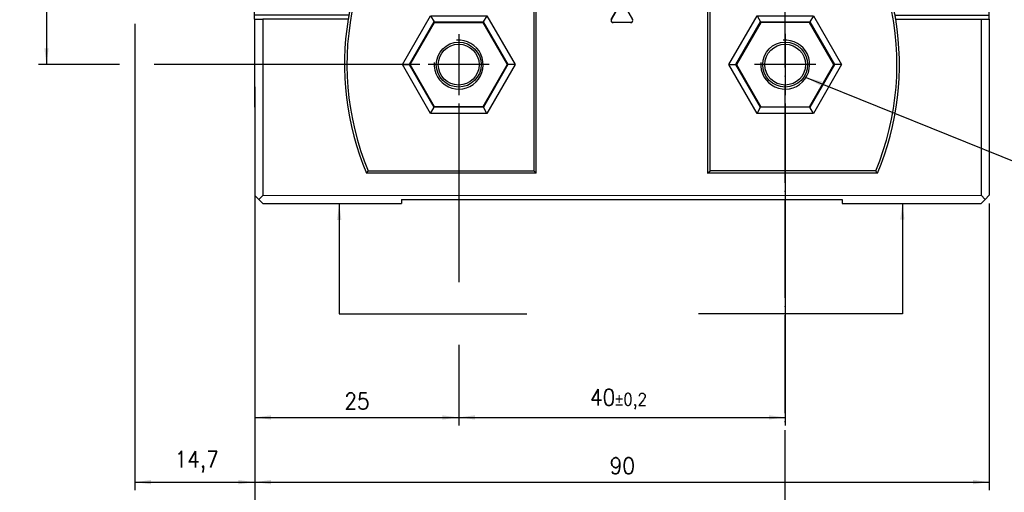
# Model space of a CAD drawing. Header units: millimetres. Extents: x -285 to 970, y -217 to 203.
# Tile 3 of 24: x -173 to -53, y -77 to -19. Entities that reach past the tile are written whole.
import ezdxf

# ---------------------------------------------------------------- set-up
doc = ezdxf.new("R2010")
doc.units = ezdxf.units.MM
doc.linetypes.add('DOT_CENTER', pattern=[14, 12, -1, 0, -1])
doc.layers.add('1', color=7, linetype='Continuous')
doc.styles.add('CONVERTER_11', font='txt.shx', dxfattribs={"width": 0.9})
doc.styles.add('CONVERTER_14', font='txt.shx', dxfattribs={"width": 0.9, "oblique": 15})
doc.dimstyles.new('ME10_DIM_42', dxfattribs={"dimtxt": 2, "dimasz": 2, "dimexe": 1, "dimexo": 1, "dimgap": 1, "dimtad": 1, "dimdsep": 46, "dimtxsty": 'CONVERTER_11', "dimsah": 1, "dimcen": 0.09, "dimclrd": 2, "dimclre": 2, "dimclrt": 2, "dimadec": 0, "dimazin": 0, "dimtol": 1, "dimtp": 0.8, "dimtm": 0.8, "dimtfac": 0.75, "dimtdec": 0, "dimtix": 1, "dimtmove": 0, "dimatfit": 3, "dimfxl": 1, "dimtolj": 1, "dimtzin": 0, "dimarcsym": 0})
doc.dimstyles.new('ME10_DIM_43', dxfattribs={"dimtxt": 2, "dimasz": 2, "dimexe": 1, "dimexo": 1, "dimgap": 1, "dimtad": 1, "dimdsep": 46, "dimtxsty": 'CONVERTER_11', "dimsah": 1, "dimcen": 0.09, "dimclrd": 2, "dimclre": 2, "dimclrt": 2, "dimadec": 0, "dimazin": 0, "dimtfac": 1, "dimtdec": 4, "dimtix": 1, "dimtmove": 0, "dimatfit": 3, "dimfxl": 1, "dimtolj": 1, "dimtzin": 0, "dimarcsym": 0})
doc.dimstyles.new('ME10_DIM_44', dxfattribs={"dimtxt": 2, "dimasz": 2, "dimexe": 1, "dimexo": 1, "dimgap": 1, "dimtad": 1, "dimdsep": 46, "dimtxsty": 'CONVERTER_11', "dimsah": 1, "dimcen": 0.09, "dimclrd": 2, "dimclre": 2, "dimclrt": 2, "dimadec": 0, "dimazin": 0, "dimtfac": 1, "dimtdec": 4, "dimtix": 1, "dimtmove": 0, "dimatfit": 3, "dimfxl": 1, "dimtolj": 1, "dimtzin": 0, "dimarcsym": 0})
doc.dimstyles.new('ME10_DIM_45', dxfattribs={"dimtxt": 2, "dimasz": 2, "dimexe": 1, "dimexo": 1, "dimgap": 1, "dimtad": 1, "dimdsep": 46, "dimtxsty": 'CONVERTER_11', "dimsah": 1, "dimcen": 0.09, "dimclrd": 2, "dimclre": 2, "dimclrt": 2, "dimadec": 0, "dimazin": 0, "dimtfac": 1, "dimtdec": 4, "dimtix": 1, "dimtmove": 0, "dimatfit": 3, "dimfxl": 1, "dimtolj": 1, "dimtzin": 0, "dimarcsym": 0})
doc.dimstyles.new('ME10_DIM_46', dxfattribs={"dimtxt": 2, "dimasz": 2, "dimexe": 1, "dimexo": 1, "dimgap": 1, "dimtad": 1, "dimdsep": 46, "dimtxsty": 'CONVERTER_11', "dimsah": 1, "dimcen": 0.09, "dimclrd": 2, "dimclre": 2, "dimclrt": 2, "dimadec": 0, "dimazin": 0, "dimtol": 1, "dimtp": 0.2, "dimtm": 0.2, "dimtfac": 0.75, "dimtdec": 0, "dimtix": 1, "dimtmove": 0, "dimatfit": 3, "dimfxl": 1, "dimtolj": 1, "dimtzin": 0, "dimarcsym": 0})
doc.dimstyles.get("Standard").update_dxf_attribs({"dimtxt": 0.18, "dimasz": 0.18, "dimexe": 0.18, "dimexo": 0.0625, "dimgap": 0.09, "dimtad": 0, "dimtih": 1, "dimtoh": 1, "dimdec": 4, "dimzin": 0, "dimdsep": 46, "dimtxsty": 'Standard', "dimcen": 0.09, "dimadec": 0, "dimazin": 0, "dimtfac": 1, "dimtdec": 4, "dimtofl": 0, "dimtmove": 0, "dimatfit": 3, "dimfxl": 1, "dimtolj": 1, "dimtzin": 0, "dimarcsym": 0})

# ---------------------------------------------------------------- blocks, each defined once
blk = doc.blocks.new('CABEZA__35', base_point=(-144.3988428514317, -41.42437540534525))
at = {"color": 7, "linetype": 'Continuous'}
for p, q in [((-126.3991338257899, -14.42322364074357), (-126.3990321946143, -15.92322363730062)), ((-72.39865371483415, -15.91956482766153), (-72.39875535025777, -14.41956483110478)), ((-132.3192012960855, -15.92362475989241), (-144.3988428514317, -15.92444321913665)), ((-144.3988209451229, -16.24775847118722), (-144.3988428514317, -15.92444321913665)), ((-144.3988209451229, -16.24775847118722), (-144.398807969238, -16.43926958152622)), ((-144.3987365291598, -17.49365383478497), (-144.398807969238, -16.43926958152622)), ((-126.3990321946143, -15.92322363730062), (-132.3192012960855, -15.92362475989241)), ((-110.1987921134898, -16.67212598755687), (-132.1955525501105, -16.67361638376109)), ((-126.2815550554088, -15.92321567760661), (-126.3990321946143, -15.92322363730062)), ((-120.6418374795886, -15.92283355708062), (-126.2815550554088, -15.92321567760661)), ((-109.8008839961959, -15.92209902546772), (-120.6418374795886, -15.92283355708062)), ((-109.8988124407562, -16.37210566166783), (-110.1987921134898, -16.67212598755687)), ((-110.1987921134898, -16.67212598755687), (-110.1973861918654, -37.42212593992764)), ((-109.8988124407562, -16.37210566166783), (-88.89881248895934, -16.37068280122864)), ((-109.8973658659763, -37.72210561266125), (-109.8988124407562, -16.37210566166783)), ((-88.99732226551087, -15.92068947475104), (-109.8008839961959, -15.92209902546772)), ((-78.15636878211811, -15.91995494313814), (-88.99732226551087, -15.92068947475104)), ((-88.89881248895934, -16.37068280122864), (-88.89736591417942, -37.72068275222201)), ((-88.59879216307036, -16.67066247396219), (-88.89881248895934, -16.37068280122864)), ((-66.60203172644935, -16.66917207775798), (-88.59879216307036, -16.67066247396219)), ((-88.59738624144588, -37.42066242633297), (-88.59879216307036, -16.67066247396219)), ((-72.51613085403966, -15.91957278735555), (-78.15636878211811, -15.91995494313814)), ((-72.39865371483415, -15.91956482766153), (-72.51613085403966, -15.91957278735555)), ((-66.4784846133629, -15.91916370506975), (-72.39865371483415, -15.91956482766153)), ((-66.4784846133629, -15.91916370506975), (-54.39884305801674, -15.9183452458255)), ((-54.39882115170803, -16.24166049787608), (-54.39884305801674, -15.9183452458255)), ((-54.39882115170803, -16.24166049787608), (-54.39880817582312, -16.43317160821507)), ((-54.39873673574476, -17.48755586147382), (-54.39880817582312, -16.43317160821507)), ((-144.3987105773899, -17.87667605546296), (-144.3987365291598, -17.49365383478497)), ((-144.3986771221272, -18.37044234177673), (-144.3987105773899, -17.87667605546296)), ((-100.7048861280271, -18.90778040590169), (-99.61520067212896, -17.02009446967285)), ((-100.6822093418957, -18.89468590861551), (-99.61519889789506, -17.04628039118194)), ((-99.18233635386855, -17.02006514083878), (-98.09239510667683, -18.90760339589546)), ((-99.18233457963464, -17.04625106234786), (-98.11507366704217, -18.89451197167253)), ((-54.39871078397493, -17.87057808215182), (-54.39873673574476, -17.48755586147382)), ((-54.39867732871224, -18.36434436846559), (-54.39871078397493, -17.87057808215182)), ((-144.3986432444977, -18.87044234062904), (-144.3986771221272, -18.37044234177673)), ((-144.3986432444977, -18.87044234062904), (-143.3986432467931, -18.87037458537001)), ((-144.3986432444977, -18.87044234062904), (-144.3971828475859, -40.42444316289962)), ((-132.9419447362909, -18.86966608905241), (-143.3986432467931, -18.87037458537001)), ((-143.3986432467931, -18.87037458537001), (-143.3971828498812, -40.42437540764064)), ((-125.3454343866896, -24.42315226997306), (-122.372429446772, -19.2729508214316)), ((-122.8489931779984, -18.44764736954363), (-122.4159667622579, -19.19755377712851)), ((-122.4159667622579, -19.19755377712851), (-122.372429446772, -19.2729508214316)), ((-122.372429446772, -19.2729508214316), (-116.4257216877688, -19.2725479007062)), ((-116.4257216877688, -19.2725479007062), (-116.3821945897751, -19.1971449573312)), ((-116.4257216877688, -19.2725479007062), (-113.4520188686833, -24.42234642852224)), ((-115.949269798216, -18.44717987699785), (-116.3821945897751, -19.1971449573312)), ((-98.30880186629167, -19.28248955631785), (-100.4884285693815, -19.28263723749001)), ((-98.33148042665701, -19.26939813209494), (-100.4657517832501, -19.26954274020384)), ((-82.37151026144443, -19.27024054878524), (-85.34451520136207, -24.4204419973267)), ((-82.84807399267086, -18.44493709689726), (-82.41504757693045, -19.19484350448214)), ((-82.41504757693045, -19.19484350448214), (-82.37151026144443, -19.27024054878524)), ((-76.42480250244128, -19.26983762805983), (-82.37151026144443, -19.27024054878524)), ((-76.42480250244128, -19.26983762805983), (-76.38127540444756, -19.19443468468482)), ((-73.4510996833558, -24.41963615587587), (-76.42480250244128, -19.26983762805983)), ((-75.94835061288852, -18.44446960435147), (-76.38127540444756, -19.19443468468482)), ((-65.85534195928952, -18.86512061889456), (-55.39864344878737, -18.8644121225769)), ((-55.39864344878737, -18.8644121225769), (-54.39864345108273, -18.86434436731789)), ((-55.39864344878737, -18.8644121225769), (-55.39718305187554, -40.41841294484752)), ((-54.39864345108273, -18.86434436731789), (-54.39867732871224, -18.36434436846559)), ((-54.39864345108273, -18.86434436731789), (-54.39718305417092, -40.4183451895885)), ((-126.2984500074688, -24.42321684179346), (-125.4324988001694, -24.42315816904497)), ((-125.4324988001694, -24.42315816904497), (-125.3454343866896, -24.42315226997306)), ((-122.3717315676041, -29.57295079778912), (-125.3454343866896, -24.42315226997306)), ((-113.4520188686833, -24.42234642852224), (-116.425023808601, -29.57254787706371)), ((-113.3649544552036, -24.42234052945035), (-113.4520188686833, -24.42234642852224)), ((-112.4990032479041, -24.42228185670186), (-113.3649544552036, -24.42234052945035)), ((-86.2975308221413, -24.42050656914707), (-85.43157961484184, -24.42044789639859)), ((-85.43157961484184, -24.42044789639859), (-85.34451520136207, -24.4204419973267)), ((-85.34451520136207, -24.4204419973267), (-82.3708123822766, -29.57024052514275)), ((-76.42410462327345, -29.56983760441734), (-73.4510996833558, -24.41963615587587)), ((-73.36403526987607, -24.41963025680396), (-73.4510996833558, -24.41963615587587)), ((-72.49808406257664, -24.41957158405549), (-73.36403526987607, -24.41963025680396)), ((-122.8481834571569, -30.39831882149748), (-122.4152586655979, -29.64835374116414)), ((-122.4152586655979, -29.64835374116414), (-122.3717315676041, -29.57295079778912)), ((-116.425023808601, -29.57254787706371), (-122.3717315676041, -29.57295079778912)), ((-116.381486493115, -29.64794492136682), (-116.425023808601, -29.57254787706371)), ((-115.9484600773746, -30.39785132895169), (-116.381486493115, -29.64794492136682)), ((-82.8472642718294, -30.39560854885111), (-82.41433948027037, -29.64564346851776)), ((-82.41433948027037, -29.64564346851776), (-82.3708123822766, -29.57024052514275)), ((-82.3708123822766, -29.57024052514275), (-76.42410462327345, -29.56983760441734)), ((-76.38056730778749, -29.64523464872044), (-76.42410462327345, -29.56983760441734)), ((-75.94754089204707, -30.39514105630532), (-76.38056730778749, -29.64523464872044)), ((-109.8973658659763, -37.72210561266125), (-130.6880993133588, -37.72351429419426)), ((-130.4890249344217, -37.42350080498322), (-110.1973861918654, -37.42212593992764)), ((-110.1973861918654, -37.42212593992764), (-109.8973658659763, -37.72210561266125)), ((-88.89736591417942, -37.72068275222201), (-88.59738624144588, -37.42066242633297)), ((-68.10663246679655, -37.7192740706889), (-88.89736591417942, -37.72068275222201)), ((-68.30574749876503, -37.41928756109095), (-88.59738624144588, -37.42066242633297)), ((-143.897148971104, -40.92440928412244), (-144.3971828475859, -40.42444316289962)), ((-143.897148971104, -40.92440928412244), (-143.3971828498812, -40.42437540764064)), ((-143.897148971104, -40.92440928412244), (-143.3971150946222, -41.42437540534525)), ((-143.3971828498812, -40.42437540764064), (-55.39718305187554, -40.41841294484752)), ((-126.3971490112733, -40.92322356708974), (-72.39714913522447, -40.91956478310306)), ((-126.3971490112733, -40.92322356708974), (-126.3971151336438, -41.42322356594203)), ((-72.39714913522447, -40.91956478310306), (-72.39711525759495, -41.41956478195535)), ((-55.39718305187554, -40.41841294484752), (-54.89714917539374, -40.91837906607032)), ((-54.89714917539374, -40.91837906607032), (-55.39711529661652, -41.41841294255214)), ((-54.39718305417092, -40.4183451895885), (-54.89714917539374, -40.91837906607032)), ((-143.3971150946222, -41.42437540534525), (-126.3971151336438, -41.42322356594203)), ((-72.39711525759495, -41.41956478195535), (-55.39711529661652, -41.41841294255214))]:
    blk.add_line(p, q, dxfattribs=at)
at = {"color": 3, "linetype": 'Continuous'}
for p, q in [((-126.2815550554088, -15.92321567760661), (-126.2816566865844, -14.42321568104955)), ((-120.6418374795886, -15.92283355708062), (-120.6419391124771, -14.42283356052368)), ((-109.8008839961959, -15.92209902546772), (-109.8009856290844, -14.42209902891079)), ((-88.9974238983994, -14.4206894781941), (-88.99732226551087, -15.92068947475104)), ((-78.15647041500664, -14.41995494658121), (-78.15636878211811, -15.91995494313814)), ((-72.51613085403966, -15.91957278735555), (-72.51623248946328, -14.41957279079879)), ((-144.3988209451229, -16.24775847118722), (-132.4009697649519, -16.24694555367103)), ((-132.4478170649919, -16.43845983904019), (-144.398807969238, -16.43926958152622)), ((-54.39882115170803, -16.24166049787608), (-66.39667233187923, -16.24247341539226)), ((-66.34979908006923, -16.43398135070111), (-54.39880817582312, -16.43317160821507)), ((-132.6848321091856, -17.49286015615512), (-144.3987365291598, -17.49365383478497)), ((-132.7622647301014, -17.87588762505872), (-144.3987105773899, -17.87667605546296)), ((-99.61520067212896, -17.02009446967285), (-99.61519889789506, -17.04628039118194)), ((-99.18233635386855, -17.02006514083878), (-99.18233457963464, -17.04625106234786)), ((-66.11264115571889, -17.48834954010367), (-54.39873673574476, -17.48755586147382)), ((-66.03515663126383, -17.871366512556), (-54.39871078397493, -17.87057808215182)), ((-132.855351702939, -18.36966022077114), (-144.3986771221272, -18.37044234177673)), ((-126.2984500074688, -24.42321684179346), (-122.8489931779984, -18.44764736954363)), ((-125.4324988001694, -24.42315816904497), (-122.4159667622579, -19.19755377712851)), ((-122.8489931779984, -18.44764736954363), (-115.949269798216, -18.44717987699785)), ((-122.4159667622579, -19.19755377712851), (-116.3821945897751, -19.1971449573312)), ((-116.3821945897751, -19.1971449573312), (-113.3649544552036, -24.42234052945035)), ((-115.949269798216, -18.44717987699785), (-112.4990032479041, -24.42228185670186)), ((-100.7048861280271, -18.90778040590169), (-100.6822093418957, -18.89468590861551)), ((-100.4884285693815, -19.28263723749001), (-100.4657517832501, -19.26954274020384)), ((-98.33148042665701, -19.26939813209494), (-98.30880186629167, -19.28248955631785)), ((-98.11507366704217, -18.89451197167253), (-98.09239510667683, -18.90760339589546)), ((-86.2975308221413, -24.42050656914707), (-82.84807399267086, -18.44493709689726)), ((-85.43157961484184, -24.42044789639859), (-82.41504757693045, -19.19484350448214)), ((-82.84807399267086, -18.44493709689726), (-75.94835061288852, -18.44446960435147)), ((-82.41504757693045, -19.19484350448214), (-76.38127540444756, -19.19443468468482)), ((-76.38127540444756, -19.19443468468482), (-73.36403526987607, -24.41963025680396)), ((-75.94835061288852, -18.44446960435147), (-72.49808406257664, -24.41957158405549)), ((-65.94200274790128, -18.36512648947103), (-54.39867732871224, -18.36434436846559)), ((-122.8481834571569, -30.39831882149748), (-126.2984500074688, -24.42321684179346)), ((-122.4152586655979, -29.64835374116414), (-125.4324988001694, -24.42315816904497)), ((-113.3649544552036, -24.42234052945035), (-116.381486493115, -29.64794492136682)), ((-112.4990032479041, -24.42228185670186), (-115.9484600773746, -30.39785132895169)), ((-82.8472642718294, -30.39560854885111), (-86.2975308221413, -24.42050656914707)), ((-82.41433948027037, -29.64564346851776), (-85.43157961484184, -24.42044789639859)), ((-73.36403526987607, -24.41963025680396), (-76.38056730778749, -29.64523464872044)), ((-72.49808406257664, -24.41957158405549), (-75.94754089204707, -30.39514105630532)), ((-116.381486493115, -29.64794492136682), (-122.4152586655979, -29.64835374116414)), ((-76.38056730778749, -29.64523464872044), (-82.41433948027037, -29.64564346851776)), ((-115.9484600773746, -30.39785132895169), (-122.8481834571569, -30.39831882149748)), ((-75.94754089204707, -30.39514105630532), (-82.8472642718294, -30.39560854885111))]:
    blk.add_line(p, q, dxfattribs=at)
at = {"color": 7, "linetype": 'Continuous'}
for centre, radius in [((-119.3982669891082, -24.42274941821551), 2.750000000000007), ((-79.39826708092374, -24.42003920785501), 2.749999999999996), ((-119.3982669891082, -24.42274941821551), 2.500000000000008), ((-79.39826708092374, -24.42003920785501), 2.500000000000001)]:
    blk.add_circle(centre, radius, dxfattribs=at)
for centre, radius, start, end in [((-99.39826703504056, -24.42139431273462), 33.69999999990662, 166.7085571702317, 202.6946056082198), ((-99.39826703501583, -24.42139431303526), 33.99999999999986, 166.4206265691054, 168.2418849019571), ((-99.398267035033, -24.42139431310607), 33.9999999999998, 166.3082129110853, 166.4206265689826), ((-99.39826703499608, -24.42139431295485), 33.99999999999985, 166.088376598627, 166.3082129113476), ((-99.39826703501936, -24.42139431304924), 33.99999999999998, 165.5263697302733, 166.0883765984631), ((-99.39826703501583, -24.42139431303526), 33.69999999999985, 337.3131585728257, 13.29920701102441), ((-99.39826703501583, -24.42139431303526), 33.99999999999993, 13.91938758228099, 14.48139445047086), ((-99.39826703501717, -24.42139431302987), 33.99999999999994, 13.69955126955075, 13.91938758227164), ((-99.3982670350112, -24.42139431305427), 33.9999999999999, 13.58713761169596, 13.69955126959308), ((-99.39826703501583, -24.42139431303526), 33.99999999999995, 11.76587927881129, 13.58713761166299), ((-99.39826703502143, -24.42139431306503), 34.00000000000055, 168.9004124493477, 169.7471682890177), ((-99.39826703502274, -24.4213943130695), 34.00000000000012, 168.2418849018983, 168.9004124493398), ((-99.39876004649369, -17.14503697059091), 0.2499143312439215, 30.00388209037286, 150.0038820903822), ((-99.39875827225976, -17.17122289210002), 0.2499143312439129, 30.00388209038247, 150.0038820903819), ((-99.39826703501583, -24.42139431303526), 33.99999999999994, 11.10735173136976, 11.76587927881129), ((-99.39826703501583, -24.42139431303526), 33.99999999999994, 10.26059589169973, 11.10735173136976), ((-99.39826703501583, -24.42139431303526), 33.9999999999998, 170.602313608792, 203.0316045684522), ((-99.39826703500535, -24.42139431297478), 34.00000000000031, 169.7471682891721, 170.6023136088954), ((-100.4884455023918, -19.03272290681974), 0.2499143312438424, 150.0038820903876, 270.0038820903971), ((-100.4657687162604, -19.01962840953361), 0.2499143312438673, 150.0038820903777, 270.0038820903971), ((-98.33149735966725, -19.01948380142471), 0.2499143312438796, 270.0038820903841, 30.00388209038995), ((-98.30881879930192, -19.03257522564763), 0.249914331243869, 270.0038820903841, 30.00388209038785), ((-99.39826703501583, -24.42139431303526), 33.99999999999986, 336.9761596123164, 9.40545057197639), ((-99.39826703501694, -24.42139431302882), 33.99999999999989, 9.40545057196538, 10.26059589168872)]:
    blk.add_arc(centre, radius, start, end, dxfattribs=at)
for points, knots in [([(-132.1955525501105, -16.67361638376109), (-132.2152827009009, -16.64867114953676), (-132.2547908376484, -16.59872017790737), (-132.3139352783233, -16.52376914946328), (-132.3730605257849, -16.44872696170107), (-132.4123987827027, -16.39868354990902), (-132.4320910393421, -16.37363240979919)], [0, 0, 0, 0, 0.0954143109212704, 0.1910600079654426, 0.2864288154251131, 0.382022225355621, 0.382022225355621, 0.382022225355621, 0.382022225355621]), ([(-66.365533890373, -16.3691560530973), (-66.38519989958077, -16.39418079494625), (-66.4245307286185, -16.44422874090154), (-66.48361781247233, -16.51924347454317), (-66.54277495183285, -16.59423158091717), (-66.5822769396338, -16.6441887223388), (-66.60203172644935, -16.66917207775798)], [0, 0, 0, 0, 0.0954824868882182, 0.1909591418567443, 0.2864723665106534, 0.3820222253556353, 0.3820222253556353, 0.3820222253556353, 0.3820222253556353]), ([(-130.6880993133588, -37.72351429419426), (-130.6715265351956, -37.69847006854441), (-130.6384175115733, -37.64843685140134), (-130.5886782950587, -37.57342617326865), (-130.5389009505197, -37.49846056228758), (-130.5056516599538, -37.44848946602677), (-130.4890249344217, -37.42350080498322)], [0, 0, 0, 0, 0.090093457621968, 0.1799882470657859, 0.2700098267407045, 0.3600538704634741, 0.3600538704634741, 0.3600538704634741, 0.3600538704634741]), ([(-68.30574749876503, -37.41928756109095), (-68.28914201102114, -37.44423695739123), (-68.25588669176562, -37.49420240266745), (-68.2060742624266, -37.56919870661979), (-68.15630034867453, -37.6442397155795), (-68.12318380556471, -37.69426959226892), (-68.10663246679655, -37.7192740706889)], [0, 0, 0, 0, 0.0899106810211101, 0.1800615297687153, 0.2700953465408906, 0.360053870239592, 0.360053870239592, 0.360053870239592, 0.360053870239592])]:
    blk.add_open_spline(points, degree=3, knots=knots, dxfattribs=at)
at = {"layer": '1', "color": 2, "linetype": 'DOT_CENTER'}
for p, q in [((-119.3982669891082, -20.67274941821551), (-119.3982669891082, -28.17274941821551)), ((-79.39826708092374, -20.67003920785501), (-79.39826708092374, -28.17003920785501)), ((-115.6482669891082, -24.42274941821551), (-123.1482669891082, -24.42274941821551)), ((-75.64826708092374, -24.42003920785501), (-83.14826708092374, -24.42003920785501))]:
    blk.add_line(p, q, dxfattribs=at)
at = {"layer": '1', "color": 30, "linetype": 'Continuous'}
for centre, radius, end in [((-119.3982669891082, -24.42274941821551), 2.999999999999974, 94.9999999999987), ((-79.39826708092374, -24.42003920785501), 3.000000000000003, 95.00000000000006)]:
    blk.add_arc(centre, radius, 175, end, dxfattribs=at)
blk = doc.blocks.new('Regla_G2_cm340-T__37', base_point=(-163.4012745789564, -41.42437540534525))
blk.add_blockref('CABEZA__35', (-144.3988428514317, -41.42437540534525))
blk = doc.blocks.new('*D81')
at = {"layer": '1', "color": 2, "linetype": 'Continuous'}
for p, q in [((-136.1524677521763, 37.57664320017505), (-170.903457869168, 37.57664320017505)), ((-169.903457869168, 37.57664320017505), (-169.903457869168, -24.42274941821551)), ((-160.977561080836, -24.42274941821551), (-170.903457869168, -24.42274941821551)), ((-124.1482669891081, -24.42274941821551), (-156.705671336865, -24.42274941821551))]:
    blk.add_line(p, q, dxfattribs=at)
at = {"layer": '1', "color": 2}
for points in [[(-169.6401528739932, 35.57664320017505), (-170.1667628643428, 35.57664320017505), (-169.903457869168, 37.57664320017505)], [(-170.1667628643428, -22.42274941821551), (-169.6401528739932, -22.42274941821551), (-169.903457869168, -24.42274941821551)]]:
    blk.add_solid(points, dxfattribs=at)
at = {"layer": '1', "color": 2, "insert": (-170.903457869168, 2.66444689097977), "char_height": 2, "attachment_point": 7, "rotation": 90, "line_spacing_factor": 0.60024009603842, "style": 'CONVERTER_11'}
blk.add_mtext('\\C2;62\\C2;\\H1.5;{\\Fgdt;`}0,8', dxfattribs=at)
blk = doc.blocks.new('*D82')
at = {"layer": '1', "color": 2, "linetype": 'Continuous'}
for p, q in [((-159.0986736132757, -19.4221001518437), (-159.0986736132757, -76.5389549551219)), ((-144.398083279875, -28.13496128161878), (-144.398083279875, -76.5389549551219)), ((-159.0986736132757, -75.5389549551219), (-144.398083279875, -75.5389549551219))]:
    blk.add_line(p, q, dxfattribs=at)
at = {"layer": '1', "color": 2}
for points in [[(-157.0986736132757, -75.2756499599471), (-157.0986736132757, -75.80225995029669), (-159.0986736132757, -75.5389549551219)], [(-146.398083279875, -75.80225995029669), (-146.398083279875, -75.2756499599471), (-144.398083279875, -75.5389549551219)]]:
    blk.add_solid(points, dxfattribs=at)
at = {"layer": '1', "color": 2, "insert": (-154.1983784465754, -74.3389549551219), "char_height": 2, "attachment_point": 7, "rotation": 0.00013888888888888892, "line_spacing_factor": 0.60024009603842, "style": 'CONVERTER_11'}
blk.add_mtext('14,7', dxfattribs=at)
blk = doc.blocks.new('*D83')
at = {"layer": '1', "color": 2, "linetype": 'Continuous'}
for p, q in [((-144.397182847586, -41.42444316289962), (-144.397182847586, -76.5347476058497)), ((-54.39718305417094, -41.4183451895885), (-54.39718305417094, -76.5347476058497)), ((-144.397182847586, -75.5347476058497), (-54.39718305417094, -75.5347476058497))]:
    blk.add_line(p, q, dxfattribs=at)
at = {"layer": '1', "color": 2}
for points in [[(-142.397182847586, -75.27144261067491), (-142.397182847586, -75.7980526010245), (-144.397182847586, -75.5347476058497)], [(-56.39718305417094, -75.7980526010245), (-56.39718305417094, -75.27144261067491), (-54.39718305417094, -75.5347476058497)]]:
    blk.add_solid(points, dxfattribs=at)
at = {"layer": '1', "color": 2, "insert": (-100.8971829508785, -74.5347476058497), "char_height": 2, "attachment_point": 7, "rotation": 0.00013888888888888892, "line_spacing_factor": 0.60024009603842, "style": 'CONVERTER_11'}
blk.add_mtext('90', dxfattribs=at)
blk = doc.blocks.new('*D84')
at = {"layer": '1', "color": 2, "linetype": 'Continuous'}
for p, q in [((-144.3980832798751, -28.13496128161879), (-144.3980832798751, -68.619648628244)), ((-119.3982669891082, -29.17274941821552), (-119.3982669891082, -51.03932075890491)), ((-119.3982669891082, -58.7120554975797), (-119.3982669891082, -68.619648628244)), ((-144.3980832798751, -67.619648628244), (-119.3982669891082, -67.619648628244))]:
    blk.add_line(p, q, dxfattribs=at)
at = {"layer": '1', "color": 2}
for points in [[(-142.3980832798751, -67.3563436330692), (-142.3980832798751, -67.88295362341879), (-144.3980832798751, -67.619648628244)], [(-121.3982669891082, -67.88295362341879), (-121.3982669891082, -67.3563436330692), (-119.3982669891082, -67.619648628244)]]:
    blk.add_solid(points, dxfattribs=at)
at = {"layer": '1', "color": 2, "insert": (-133.3981751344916, -66.619648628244), "char_height": 2, "attachment_point": 7, "rotation": 0.00013888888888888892, "line_spacing_factor": 0.60024009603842, "style": 'CONVERTER_11'}
blk.add_mtext('25', dxfattribs=at)
blk = doc.blocks.new('*D85')
at = {"layer": '1', "color": 2, "linetype": 'Continuous'}
for p, q in [((-119.3982669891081, -29.17274941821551), (-119.3982669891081, -51.03932075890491)), ((-79.39826708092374, -29.17003920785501), (-79.39826708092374, -68.6112163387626)), ((-119.3982669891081, -60.4744145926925), (-119.3982669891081, -68.6112163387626)), ((-119.3982669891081, -67.6112163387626), (-79.39826708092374, -67.6112163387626))]:
    blk.add_line(p, q, dxfattribs=at)
at = {"layer": '1', "color": 2}
for points in [[(-117.3982669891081, -67.34791134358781), (-117.3982669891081, -67.8745213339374), (-119.3982669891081, -67.6112163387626)], [(-81.39826708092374, -67.8745213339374), (-81.39826708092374, -67.34791134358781), (-79.39826708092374, -67.6112163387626)]]:
    blk.add_solid(points, dxfattribs=at)
at = {"layer": '1', "color": 2, "insert": (-103.3107670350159, -66.6112163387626), "char_height": 2, "attachment_point": 7, "rotation": 0.00013888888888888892, "line_spacing_factor": 0.60024009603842, "style": 'CONVERTER_11'}
blk.add_mtext('\\C2;40\\C2;\\H1.5;{\\Fgdt;`}0,2', dxfattribs=at)
blk = doc.blocks.new('A-A__34', base_point=(-25, 0))
at = {"layer": '1', "color": 2, "linetype": 'DOT_CENTER'}
blk.add_line((-79.39971771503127, -81.1874020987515), (-79.39971771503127, 51.07801881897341), dxfattribs=at)
at = {"layer": '1', "color": 7}
for points in [[(-75.89971771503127, 51.5388025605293), (-75.89971771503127, 50.61723507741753), (-79.39971771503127, 51.07801881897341)], [(-75.89971771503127, -80.72661835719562), (-75.89971771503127, -81.64818584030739), (-79.39971771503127, -81.1874020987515)]]:
    blk.add_solid(points, dxfattribs=at)
at = {"layer": '1', "color": 7, "char_height": 3.5, "attachment_point": 5, "line_spacing_factor": 1.20048019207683, "style": 'CONVERTER_14'}
for insert in [(-71.14971771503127, 58.07801881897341), (-71.14971771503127, -88.1874020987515)]:
    blk.add_mtext('A', dxfattribs=dict(at, insert=insert))
at = {"layer": '1', "color": 7, "linetype": 'Continuous', "has_arrowhead": 0}
for points in [[(-79.39971771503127, 56.07801881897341), (-79.39971771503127, 51.07801881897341)], [(-79.39971771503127, 51.07801881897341), (-79.39971771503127, 46.07801881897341)], [(-79.39971771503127, 51.07801881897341), (-69.39971771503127, 51.07801881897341)], [(-79.39971771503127, -81.1874020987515), (-79.39971771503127, -76.1874020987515)], [(-79.39971771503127, -86.1874020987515), (-79.39971771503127, -81.1874020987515)], [(-79.39971771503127, -81.1874020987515), (-69.39971771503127, -81.1874020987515)]]:
    blk.add_leader(points, dimstyle='Standard', dxfattribs=at)
blk = doc.blocks.new('A__38', base_point=(16.99999999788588, 0.99999999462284))
at = {"layer": '1', "color": 7, "linetype": 'Continuous'}
blk.add_line((-144.398083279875, -27.13496128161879), (-144.398083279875, -101.1349612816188), dxfattribs=at)
at = {"layer": '1', "color": 2}
for points in [[(-74.88772906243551, -26.49234439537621), (-75.08461148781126, -26.98076572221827), (-76.84113442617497, -25.98881981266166)], [(-133.7750144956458, -43.42374129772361), (-134.3016244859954, -43.42374129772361), (-134.0383194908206, -41.42374129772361)], [(-64.7750144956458, -43.41906618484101), (-65.30162448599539, -43.41906618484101), (-65.0383194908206, -41.41906618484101)]]:
    blk.add_solid(points, dxfattribs=at)
blk.add_blockref('Regla_G2_cm340-T__37', (-163.4012745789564, -41.42437540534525))
at = {"layer": '1'}
blk.add_blockref('A-A__34', (-25, 0), dxfattribs=at)
dim = blk.add_linear_dim(base=(-169.903457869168, 37.57664320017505), p1=(-123.1482669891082, -24.42274941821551), p2=(-135.1524677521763, 37.57664320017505), angle=90, dimstyle='ME10_DIM_42', dxfattribs=at)
dim.commit()
dim.dimension.update_dxf_attribs({"geometry": '*D81', "text_midpoint": (-171.903457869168, 6.57694689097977), "text_rotation": 90})
for base, p1, p2, dimstyle, picture, middle in [((-159.0986736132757, -75.5389549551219), (-144.398083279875, -27.13496128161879), (-159.0986736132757, -18.4221001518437), 'ME10_DIM_43', '*D82', (-151.7483784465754, -73.4389549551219)), ((-144.3980832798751, -67.619648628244), (-119.3982669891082, -28.17274941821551), (-144.398083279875, -27.13496128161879), 'ME10_DIM_45', '*D84', (-131.8981751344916, -65.619648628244)), ((-119.3982669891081, -67.6112163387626), (-79.39826708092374, -28.17003920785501), (-119.3982669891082, -28.17274941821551), 'ME10_DIM_46', '*D85', (-99.39826703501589, -65.6112163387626)), ((-144.397182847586, -75.5347476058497), (-54.39718305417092, -40.4183451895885), (-144.3971828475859, -40.42444316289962), 'ME10_DIM_44', '*D83', (-99.39718295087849, -73.5347476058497))]:
    dim = blk.add_linear_dim(base=base, p1=p1, p2=p2, dimstyle=dimstyle, dxfattribs=at)
    dim.commit()
    dim.dimension.update_dxf_attribs({"geometry": picture, "text_midpoint": middle, "text_rotation": 0.00013888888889})
at = {"layer": '1', "color": 2, "linetype": 'Continuous', "has_arrowhead": 0}
for points in [[(-76.84113442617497, -25.98881981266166), (-50.7420508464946, -36.5093491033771), (-44.7420508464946, -36.5093491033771)], [(-134.0383194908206, -41.42374129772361), (-134.0383194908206, -54.92702903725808), (-111.0383194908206, -54.92702903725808)], [(-65.0383194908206, -41.41906618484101), (-65.0383194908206, -54.92702903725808), (-90.0383194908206, -54.92702903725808)]]:
    blk.add_leader(points, dimstyle='Standard', dxfattribs=at)

msp = doc.modelspace()

# ---------------------------------------------------------------- block references
msp.add_blockref('A__38', (16.99999999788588, 0.99999999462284))

doc.saveas('drawing.dxf')
